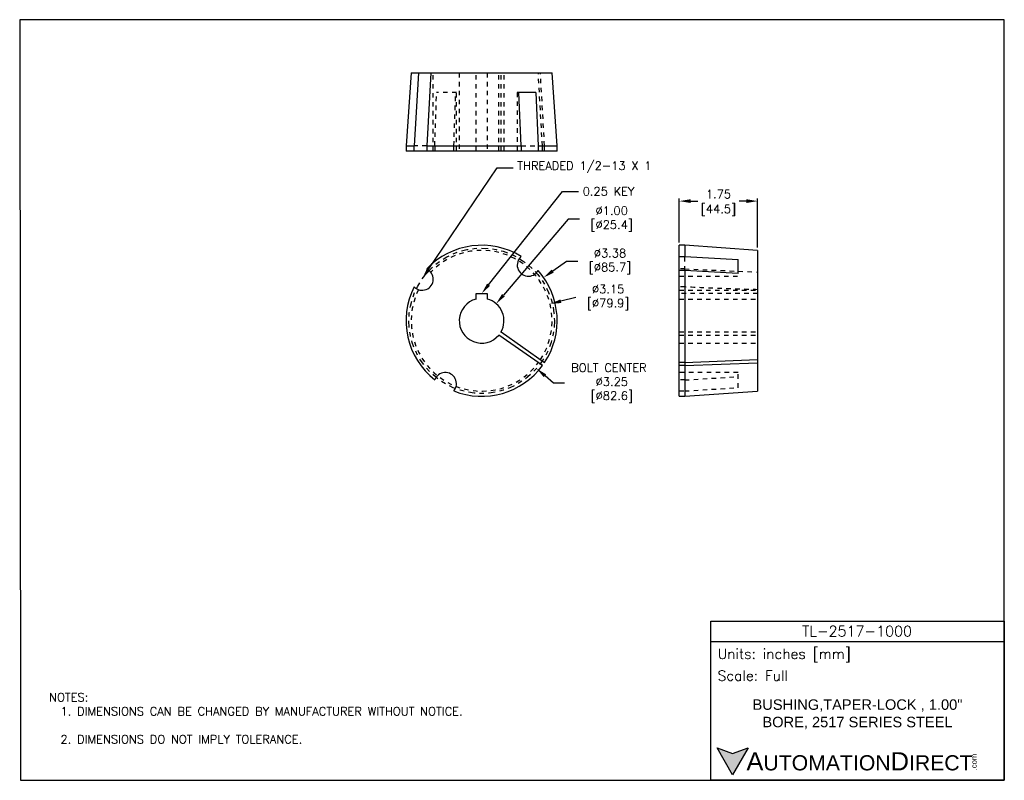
# Model space of a CAD drawing. Extents: x 909.4 to 931.4, y -8.5 to 8.5.
import ezdxf
from ezdxf import colors
from ezdxf.entities.mleader import LeaderData, LeaderLine
from ezdxf.math import Vec2, Vec3

# ---------------------------------------------------------------- set-up
doc = ezdxf.new("R2010")
doc.units = 0
doc.header["$LTSCALE"] = 4
doc.header["$MEASUREMENT"] = 0
doc.linetypes.add('CENTER2', pattern=[1.125, 0.75, -0.125, 0.125, -0.125])
doc.linetypes.add('HIDDEN2', pattern=[0.1875, 0.125, -0.0625])
doc.layers.get('0').update_dxf_attribs({"linetype": 'CONTINUOUS'})
doc.layers.get('DEFPOINTS').update_dxf_attribs({"linetype": 'CONTINUOUS'})
for name, color, linetype in [('CENTER', 40, 'CENTER2'), ('DIMENSIONS', 140, 'CONTINUOUS'), ('DIMENSIONS @ 1', 140, 'CONTINUOUS'), ('HIDDEN', 102, 'HIDDEN2'), ('TEXT', 140, 'CONTINUOUS')]:
    doc.layers.add(name, color=color, linetype=linetype)
doc.styles.add('\\M+2ABAC\\M+2A6A11', font='txt')
doc.styles.add('ROMANS', font='romans.shx')
doc.styles.get("Standard").update_dxf_attribs({"font": 'romans.shx'})
doc.dimstyles.get("Standard").update_dxf_attribs({"dimtxt": 0.1875, "dimasz": 0.25, "dimexe": 0.0625, "dimexo": 0.0625, "dimgap": 0.0625, "dimtad": 0, "dimtih": 1, "dimtoh": 1, "dimzin": 0, "dimdsep": 46, "dimtxsty": 'Standard', "dimcen": 0, "dimadec": 0, "dimazin": 0, "dimtfac": 1, "dimtofl": 0, "dimtmove": 0, "dimatfit": 3, "dimfxl": 0, "dimtolj": 1, "dimtzin": 0, "dimarcsym": 0})

# ---------------------------------------------------------------- blocks, each defined once
blk = doc.blocks.new('*D1')
at = {"layer": 'DEFPOINTS', "color": 0, "ltscale": 0.05}
for p in [(925.898, 4.411), (924.148, 3.424), (925.898, 3.311)]:
    blk.add_point(p, dxfattribs=at)
at = {"layer": 'DIMENSIONS', "color": 0, "lineweight": -2, "ltscale": 0.05}
for p, q in [((924.148, 3.487), (924.148, 4.473)), ((924.398, 4.411), (924.563, 4.411)), ((925.648, 4.411), (925.483, 4.411)), ((925.898, 3.373), (925.898, 4.473))]:
    blk.add_line(p, q, dxfattribs=at)
at = {"layer": 'DIMENSIONS', "color": 0, "ltscale": 0.05}
for points in [[(924.398, 4.453), (924.398, 4.369), (924.148, 4.411)], [(925.648, 4.453), (925.648, 4.369), (925.898, 4.411)]]:
    blk.add_solid(points, dxfattribs=at)
at = {"layer": 'DIMENSIONS', "color": 0, "ltscale": 0.05, "char_height": 0.1875, "attachment_point": 5}
for s, insert in [('\\A1;1.75', (925.023, 4.567)), ('\\A1;[44.5]', (925.023, 4.206))]:
    blk.add_mtext(s, dxfattribs=dict(at, insert=insert))
blk = doc.blocks.new('*D2')
at = {"layer": 'DEFPOINTS', "color": 0, "ltscale": 0.05}
for p in [(921.259, 2.114), (918.204, 1.36)]:
    blk.add_point(p, dxfattribs=at)
at = {"layer": 'DIMENSIONS', "color": 0, "lineweight": -2, "ltscale": 0.05}
blk.add_line((921.838, 2.257), (921.502, 2.174), dxfattribs=at)
at = {"layer": 'DIMENSIONS', "color": 0, "ltscale": 0.05}
blk.add_solid([(921.492, 2.214), (921.512, 2.134), (921.259, 2.114)], dxfattribs=at)
at = {"layer": 'DIMENSIONS', "color": 0, "ltscale": 0.05, "insert": (922.494, 2.257), "char_height": 0.1875, "attachment_point": 5}
blk.add_mtext('\\A1; ∅3.15\\P [∅79.9]', dxfattribs=at)
blk = doc.blocks.new('*D3')
at = {"layer": 'DEFPOINTS', "color": 0, "ltscale": 0.05}
for p in [(920.055, 2.118), (919.407, 1.356)]:
    blk.add_point(p, dxfattribs=at)
at = {"layer": 'DIMENSIONS', "color": 0, "lineweight": -2, "ltscale": 0.05}
for p, q in [((921.666, 4.01), (920.217, 2.308)), ((921.916, 4.01), (921.666, 4.01))]:
    blk.add_line(p, q, dxfattribs=at)
at = {"layer": 'DIMENSIONS', "color": 0, "ltscale": 0.05}
blk.add_solid([(920.186, 2.335), (920.249, 2.281), (920.055, 2.118)], dxfattribs=at)
at = {"layer": 'DIMENSIONS', "color": 0, "ltscale": 0.05, "insert": (922.572, 4.01), "char_height": 0.1875, "attachment_point": 5}
blk.add_mtext('\\A1; ∅1.00\\P [∅25.4]', dxfattribs=at)
blk = doc.blocks.new('*D4')
at = {"layer": 'DEFPOINTS', "color": 0, "ltscale": 0.05}
for p in [(921.115, 2.703), (918.348, 0.771)]:
    blk.add_point(p, dxfattribs=at)
at = {"layer": 'DIMENSIONS', "color": 0, "lineweight": -2, "ltscale": 0.05}
for p, q in [((921.628, 3.06), (921.32, 2.846)), ((921.878, 3.06), (921.628, 3.06))]:
    blk.add_line(p, q, dxfattribs=at)
at = {"layer": 'DIMENSIONS', "color": 0, "ltscale": 0.05}
blk.add_solid([(921.296, 2.88), (921.344, 2.812), (921.115, 2.703)], dxfattribs=at)
at = {"layer": 'DIMENSIONS', "color": 0, "ltscale": 0.05, "insert": (922.534, 3.06), "char_height": 0.1875, "attachment_point": 5}
blk.add_mtext('\\A1; ∅3.38\\P [∅85.7]', dxfattribs=at)
blk = doc.blocks.new('*D5')
at = {"layer": 'DEFPOINTS', "color": 0, "ltscale": 0.05}
for p in [(918.505, 2.803), (920.958, 0.671)]:
    blk.add_point(p, dxfattribs=at)
at = {"layer": 'DIMENSIONS', "color": 0, "lineweight": -2, "ltscale": 0.05}
for p, q in [((921.335, 0.343), (921.147, 0.507)), ((921.585, 0.343), (921.335, 0.343))]:
    blk.add_line(p, q, dxfattribs=at)
at = {"layer": 'DIMENSIONS', "color": 0, "ltscale": 0.05}
blk.add_solid([(921.174, 0.538), (921.119, 0.476), (920.958, 0.671)], dxfattribs=at)
at = {"layer": 'DIMENSIONS', "color": 0, "ltscale": 0.05, "insert": (922.576, 0.343), "char_height": 0.1875, "attachment_point": 5}
blk.add_mtext('\\A1;BOLT CENTER\\P ∅3.25\\P [∅82.6]', dxfattribs=at)

msp = doc.modelspace()

# ---------------------------------------------------------------- hatches: boundary and pattern name
at = {"layer": 'TEXT'}
msp.add_hatch(color=256, dxfattribs=at).paths.add_polyline_path([(925.688, -7.809), (925.339, -7.936), (924.99, -7.809), (925.339, -8.414)])

# ---------------------------------------------------------------- linework, layer by layer
for p, q in [((918.158, 7.276), (918.044, 5.648)), ((918.158, 7.276), (921.305, 7.276)), ((921.419, 5.648), (921.305, 7.276)), ((920.561, 6.838), (920.526, 6.838)), ((920.939, 6.838), (920.561, 6.838)), ((918.044, 5.648), (918.044, 5.526)), ((918.044, 5.648), (918.223, 5.648)), ((921.419, 5.526), (918.044, 5.526)), ((918.223, 5.526), (918.223, 5.648)), ((918.223, 5.526), (918.223, 5.648)), ((918.505, 5.648), (920.616, 5.648)), ((920.993, 5.648), (921.419, 5.648)), ((921.419, 5.526), (921.419, 5.648)), ((924.271, 3.424), (924.148, 3.424)), ((924.148, 0.049), (924.148, 3.424)), ((925.898, 3.311), (924.271, 3.424)), ((924.271, 3.424), (924.271, 3.174)), ((925.898, 3.311), (925.898, 0.163)), ((924.148, 3.174), (924.271, 3.174)), ((925.461, 2.793), (925.461, 3.11)), ((924.271, 2.858), (924.148, 2.858)), ((924.271, 2.858), (924.271, 0.049)), ((919.606, 2.346), (919.856, 2.346)), ((919.606, 2.221), (919.606, 2.346)), ((919.856, 2.346), (919.856, 2.221)), ((921.089, 0.735), (920.115, 1.417)), ((920.164, 1.486), (921.137, 0.804)), ((924.271, 0.804), (925.898, 0.869)), ((924.271, 0.735), (925.898, 0.8)), ((924.148, 0.049), (924.271, 0.049)), ((924.271, 0.049), (925.898, 0.163))]:
    msp.add_line(p, q)
at = {"ltscale": 0.05}
for p, q in [((918.32, 7.276), (918.223, 5.648)), ((918.595, 7.276), (918.505, 5.648)), ((920.616, 5.648), (920.561, 6.838)), ((920.939, 6.838), (920.993, 5.648)), ((918.505, 5.648), (918.505, 5.526)), ((920.616, 5.648), (920.616, 5.526)), ((920.993, 5.648), (920.993, 5.526)), ((924.271, 3.174), (925.461, 3.11)), ((925.461, 2.793), (924.271, 2.858)), ((924.271, 0.804), (924.148, 0.804)), ((924.271, 0.735), (924.148, 0.735))]:
    msp.add_line(p, q, dxfattribs=at)
for centre, radius, start, end in [((919.731, 1.737), 1.687, 58.3828, 136.6172), ((920.776, 2.982), 0.25, 129.7534, 330.2466), ((918.4, 2.669), 0.25, 224.7534, 65.2466), ((919.731, 1.737), 1.688, 326.4325, 41.6172), ((919.731, 1.737), 1.688, 153.3828, 231.6172), ((919.731, 1.737), 0.5, 104.4775, 320.1599), ((919.731, 1.737), 0.5, 329.8401, 75.5225), ((919.731, 1.737), 1.688, 248.3828, 323.5675), ((918.919, 0.33), 0.25, 319.7534, 160.2466)]:
    msp.add_arc(centre, radius, start, end)
at = {"layer": 'CENTER', "ltscale": 0.05}
msp.add_circle((919.731, 1.737), 1.625, dxfattribs=at)
at = {"layer": 'DEFPOINTS'}
msp.add_lwpolyline([(909.425, -8.534), (931.409, -8.534), (931.409, 8.466), (909.409, 8.466)], close=True, dxfattribs=at)
at = {"layer": 'HIDDEN', "ltscale": 0.05}
for p, q in [((918.65, 5.526), (918.65, 7.276)), ((919.231, 7.276), (919.231, 5.526)), ((919.606, 5.526), (919.606, 7.276)), ((919.856, 7.276), (919.856, 5.526)), ((920.115, 5.526), (920.115, 7.276)), ((920.164, 5.526), (920.164, 7.276)), ((920.231, 5.526), (920.231, 7.276)), ((921.089, 5.648), (920.996, 7.276)), ((921.137, 5.648), (921.044, 7.276)), ((918.684, 5.648), (918.725, 6.838)), ((919.169, 6.838), (918.725, 6.838)), ((919.11, 5.648), (919.153, 6.838)), ((919.169, 5.526), (919.169, 6.838)), ((920.526, 6.838), (920.526, 5.526)), ((918.505, 5.648), (918.223, 5.648)), ((918.684, 5.648), (918.684, 5.526)), ((919.11, 5.526), (919.11, 5.648)), ((920.616, 5.648), (920.993, 5.648)), ((921.089, 5.526), (921.089, 5.648)), ((921.137, 5.526), (921.137, 5.648)), ((924.271, 2.858), (924.271, 3.174)), ((924.271, 2.896), (924.148, 2.896)), ((924.271, 2.896), (925.898, 2.826)), ((924.148, 2.732), (925.461, 2.732)), ((924.271, 2.493), (924.148, 2.493)), ((924.148, 2.419), (925.898, 2.419)), ((925.898, 2.346), (924.148, 2.346)), ((924.148, 2.221), (925.898, 2.221)), ((924.148, 1.486), (925.898, 1.486)), ((924.148, 1.417), (925.898, 1.417)), ((924.148, 1.237), (925.898, 1.237)), ((925.461, 0.58), (924.148, 0.58)), ((924.271, 0.414), (925.461, 0.488)), ((925.461, 0.241), (925.461, 0.58)), ((924.271, 0.414), (924.148, 0.414)), ((924.271, 0.168), (925.461, 0.241)), ((924.148, 0.168), (924.271, 0.168))]:
    msp.add_line(p, q, dxfattribs=at)
for start, end in [(326.5362, 136.2248), (153.7752, 323.4638)]:
    msp.add_arc((919.731, 1.737), 1.574, start, end, dxfattribs=at)
msp.add_open_spline([(925.898, 2.432), (925.627, 2.438), (925.355, 2.447), (924.813, 2.467), (924.542, 2.479), (924.271, 2.493)], degree=3, knots=[0, 0, 0, 0, 0.5, 0.5, 1, 1, 1, 1], dxfattribs=at)
at = {"layer": 'TEXT'}
msp.add_line((924.85, -5.43), (931.409, -5.43), dxfattribs=at)
for points in [[(924.85, -8.534), (924.85, -4.978), (931.409, -4.978), (931.409, -8.534)], [(925.688, -7.809), (925.339, -8.414), (924.99, -7.809), (925.339, -7.936)]]:
    msp.add_lwpolyline(points, close=True, dxfattribs=at)

# ---------------------------------------------------------------- texts
for s, insert, char_height, width, attachment_point, style in [('TL-2517-1000', (928.119, -5.2), 0.23384, 4.4017, 5, 'ROMANS'), (' Units: inches [mm]', (924.85, -5.744), 0.22608, 6.55966, 4, 'ROMANS'), (' Scale: Full', (924.85, -6.196), 0.22608, 6.55966, 4, 'ROMANS'), ('{\\fArial|b0|i0|c0|p34;     \\H1.2x;A\\H0.8333x;UTOMATION\\H1.2x;D\\H0.8333x;IRECT}', (924.99, -8.111), 0.33912, 5.7446, 4, '\\M+2ABAC\\M+2A6A11')]:
    msp.add_mtext(s, dxfattribs=dict(at, insert=insert, char_height=char_height, width=width, attachment_point=attachment_point, style=style))
at = {"layer": 'TEXT', "insert": (910.065, -6.585), "char_height": 0.1875, "attachment_point": 1}
msp.add_mtext_dynamic_manual_height_columns('NOTES:\\P  1. DIMENSIONS CAN BE CHANGED BY MANUFACTURER WITHOUT NOTICE.\\P  \\P  2. DIMENSIONS DO NOT IMPLY TOLERANCE.', width=11.45245, gutter_width=17.5, heights=[0], dxfattribs=at)
at = {"layer": 'TEXT', "insert": (928.129, -7.058), "char_height": 0.23384, "width": 5.2409, "attachment_point": 5}
msp.add_mtext('{\\fArial|b0|i0|c0|p34;BUSHING,TAPER-LOCK , 1.00" BORE, 2517 SERIES STEEL}', dxfattribs=at)
at = {"layer": 'TEXT', "insert": (930.67, -8.31), "char_height": 0.12208, "width": 0.36177, "attachment_point": 1, "rotation": 90, "style": '\\M+2ABAC\\M+2A6A11'}
msp.add_mtext('{\\fArial|b0|i0|c0|p34;.com}', dxfattribs=at)

# ---------------------------------------------------------------- dimensions: what is measured, and where the dimension line sits
at = {"layer": 'DIMENSIONS @ 1', "ltscale": 0.05}
dim = msp.add_linear_dim(base=(925.898, 4.411), p1=(924.148, 3.424), p2=(925.898, 3.311), dimstyle='Standard', override={"dimscale": 1, "dimpost": '\\X', "dimtix": 0, "dimtofl": 0, "dimtmove": 0, "dimatfit": 3}, dxfattribs=at)
dim.commit()
dim.dimension.update_dxf_attribs({"geometry": '*D1', "text_midpoint": (925.023, 4.411)})
for p1, p2, picture, middle in [((919.407, 1.356), (920.055, 2.118), '*D3', (922.572, 4.01)), ((918.348, 0.771), (921.115, 2.703), '*D4', (922.534, 3.06)), ((918.204, 1.36), (921.259, 2.114), '*D2', (921.838, 2.257))]:
    dim = msp.add_diameter_dim_2p(p1=p1, p2=p2, text=' <>', dimstyle='Standard', override={"dimscale": 1, "dimpost": '\\X', "dimtix": 0, "dimtofl": 0, "dimtmove": 0, "dimatfit": 3}, dxfattribs=at)
    dim.commit()
    dim.dimension.update_dxf_attribs({"geometry": picture, "text_midpoint": middle, "dimtype": 131})
dim = msp.add_diameter_dim_2p(p1=(918.505, 2.803), p2=(920.958, 0.671), text='BOLT CENTER\\P <>', dimstyle='Standard', override={"dimscale": 1, "dimpost": '\\X', "dimtix": 0, "dimtofl": 0, "dimtmove": 0, "dimatfit": 3}, dxfattribs=at)
dim.commit()
dim.dimension.update_dxf_attribs({"geometry": '*D5', "text_midpoint": (922.576, 0.343)})

# ---------------------------------------------------------------- leaders
at = {"layer": 'DIMENSIONS', "ltscale": 0.05}
ml = msp.add_multileader_mtext('Standard', dxfattribs=at)
ml.set_content('\\A1;THREADED 1/2-13 X 1 ', color=256)
ml.set_leader_properties()
ml.build(insert=Vec2(0, 0))
ml.multileader.update_dxf_attribs({"text_left_attachment_type": 2, "text_right_attachment_type": 2, "dogleg_length": 0.36, "arrow_head_size": 0.25})
ctx = ml.context
ctx.base_point, ctx.char_height, ctx.arrow_head_size, ctx.landing_gap_size, ctx.plane_origin = Vec3(920.437, 5.153), 0.1875, 0.25, 0.09, Vec3(915.7, 2.338)
ctx.left_attachment, ctx.right_attachment = 2, 2
notes = []
notes.append((ctx, [(0, (1, 1, 0), (920.077, 5.153), (1, 0), 0.36, [(0, [(918.4, 2.669)], 0, [])])]))
ctx.mtext.insert, ctx.mtext.flow_direction = Vec3(920.527, 5.296), 5
ml = msp.add_multileader_mtext('Standard', dxfattribs=at)
ml.set_content('0.25 KEY', color=256)
ml.set_leader_properties()
ml.build(insert=Vec2(0, 0))
ml.multileader.update_dxf_attribs({"text_left_attachment_type": 2, "text_right_attachment_type": 2, "dogleg_length": 0.36, "arrow_head_size": 0.25})
ctx = ml.context
ctx.base_point, ctx.char_height, ctx.arrow_head_size, ctx.landing_gap_size, ctx.plane_origin = Vec3(921.898, 4.629), 0.1875, 0.25, 0.09, Vec3(919.731, 2.346)
ctx.left_attachment, ctx.right_attachment = 2, 2
notes.append((ctx, [(0, (1, 1, 0), (921.538, 4.629), (1, 0), 0.36, [(0, [(919.731, 2.346)], 0, [])])]))
ctx.mtext.insert, ctx.mtext.flow_direction = Vec3(921.988, 4.723), 5
for ctx, leaders in notes:
    for number, flags, end, landing, length, lines in leaders:
        leader = LeaderData()
        leader.index, (leader.has_last_leader_line, leader.has_dogleg_vector, leader.attachment_direction) = number, flags
        leader.last_leader_point, leader.dogleg_vector, leader.dogleg_length = Vec3(end), Vec3(landing), length
        for number, points, colour, breaks in lines:
            line = LeaderLine()
            line.index, line.vertices, line.color, line.breaks = number, Vec3.list(points), colors.encode_raw_color(colour), breaks
            leader.lines.append(line)
        ctx.leaders.append(leader)

doc.saveas('drawing.dxf')
